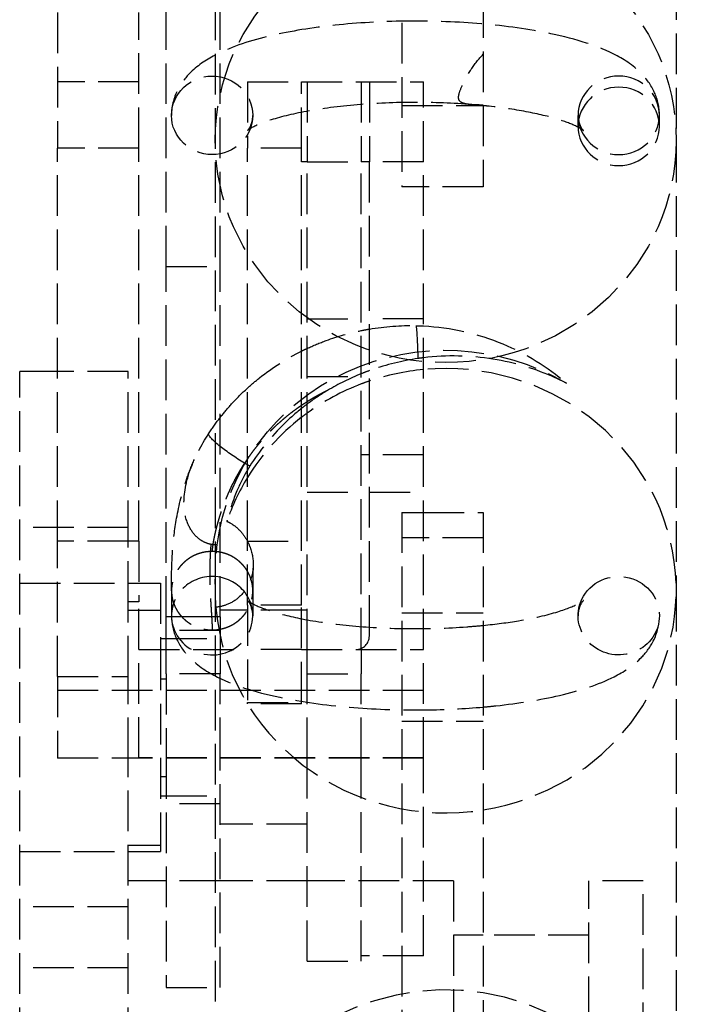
# Model space of a CAD drawing. Header units: millimetres. Extents: x -205 to 205, y -116 to 0.
# Tile 3 of 9: x -179 to -154, y -91 to -54. Entities that reach past the tile are written whole.
import ezdxf

# ---------------------------------------------------------------- set-up
doc = ezdxf.new("R2010")
doc.units = ezdxf.units.MM
doc.header["$LTSCALE"] = 10
doc.linetypes.add('ALLCAD_Strich', pattern=[0.2, 0.15, -0.05])
doc.layers.add('BESCH_KONT_sich_schn_ansi_2d', color=40, linetype='Continuous')

msp = doc.modelspace()

# ---------------------------------------------------------------- linework, layer by layer
at = {"layer": 'BESCH_KONT_sich_schn_ansi_2d', "linetype": 'ALLCAD_Strich', "extrusion": (0, 1, -2.22045e-16)}
for p, q in [((-161.5, -27.43), (-161.5, -60.428)), ((-171.383, -35.52), (-171.383, -74.984)), ((-164.5, -36.377), (-164.5, -60.428)), ((-154.383, -50.77), (-154.383, -75.33)), ((-173.2, -63.371), (-173.2, -53.364)), ((-171.2, -63.371), (-171.2, -53.364)), ((-177.2, -54), (-177.2, -59)), ((-174.2, -59), (-174.2, -54)), ((-174.2, -56.556), (-177.2, -56.556)), ((-170.2, -56.556), (-170.2, -59)), ((-170.2, -56.556), (-168.2, -56.556)), ((-168.2, -56.556), (-163.7, -56.556)), ((-168.2, -59), (-168.2, -56.556)), ((-168, -56.556), (-168, -59.5)), ((-166, -56.556), (-166, -59.5)), ((-165.7, -56.556), (-165.7, -59.5)), ((-163.7, -59.5), (-163.7, -56.556)), ((-164.5, -57.428), (-161.5, -57.428)), ((-158, -58.198), (-158, -57.79)), ((-155, -58.198), (-155, -57.79)), ((-174.2, -59), (-177.2, -59)), ((-177.2, -73.5), (-177.2, -59)), ((-174.2, -73.5), (-174.2, -59)), ((-170.2, -73.5), (-170.2, -59)), ((-168.2, -59), (-170.2, -59)), ((-168.2, -73.5), (-168.2, -59)), ((-168, -59.5), (-168.2, -59.5)), ((-168, -67.431), (-168, -59.5)), ((-168, -59.5), (-166, -59.5)), ((-163.7, -59.5), (-166, -59.5)), ((-166, -67.431), (-166, -59.5)), ((-165.7, -77), (-165.7, -59.5)), ((-163.7, -77.5), (-163.7, -59.5)), ((-161.5, -60.428), (-164.5, -60.428)), ((-173.2, -76.3), (-173.2, -63.371)), ((-173.2, -63.371), (-171.2, -63.371)), ((-171.2, -76.3), (-171.2, -63.371)), ((-168, -65.3), (-166, -65.3)), ((-163.7, -65.3), (-165.7, -65.3)), ((-177.2, -67.24), (-178.6, -67.24)), ((-178.6, -92.206), (-178.6, -67.24)), ((-174.6, -67.24), (-177.2, -67.24)), ((-174.6, -73.5), (-174.6, -67.24)), ((-168, -67.431), (-166, -67.431)), ((-168, -77.5), (-168, -67.431)), ((-166, -77.458), (-166, -67.431)), ((-165.7, -70.316), (-166, -70.316)), ((-163.7, -70.316), (-165.7, -70.316)), ((-168, -71.7), (-166, -71.7)), ((-165.7, -71.7), (-163.7, -71.7)), ((-164.5, -72.439), (-164.5, -88.801)), ((-164.5, -72.439), (-163.7, -72.439)), ((-163.7, -72.439), (-161.5, -72.439)), ((-161.5, -72.439), (-161.5, -92.412)), ((-174.6, -73), (-178.6, -73)), ((-161.5, -73.381), (-164.5, -73.381)), ((-174.6, -73.5), (-177.2, -73.5)), ((-177.2, -78.5), (-177.2, -73.5)), ((-174.6, -75.74), (-174.6, -73.5)), ((-174.2, -73.5), (-174.6, -73.5)), ((-174.2, -73.5), (-174.2, -75.74)), ((-170.2, -75.864), (-170.2, -73.5)), ((-170.2, -73.5), (-168.2, -73.5)), ((-168.2, -75.864), (-168.2, -73.5)), ((-178.6, -75.05), (-174.2, -75.05)), ((-174.2, -75.05), (-173.4, -75.05)), ((-173.4, -75.05), (-173.4, -77.5)), ((-171.383, -74.984), (-171.383, -98.259)), ((-173, -75.33), (-173, -76.253)), ((-170, -75.33), (-170, -76.253)), ((-154.383, -75.33), (-154.383, -98.259)), ((-174.2, -75.74), (-174.6, -75.74)), ((-174.6, -78.5), (-174.6, -75.74)), ((-174.2, -81.5), (-174.2, -75.74)), ((-170.2, -75.864), (-170.2, -79.456)), ((-168.2, -75.864), (-170.2, -75.864)), ((-168.2, -79.456), (-168.2, -75.864)), ((-174.6, -76.045), (-173.4, -76.045)), ((-170.2, -76.05), (-171.2, -76.05)), ((-168.2, -76.05), (-170.2, -76.05)), ((-168, -76.05), (-168.2, -76.05)), ((-164.5, -76.15), (-161.5, -76.15)), ((-173.2, -77.5), (-173.2, -76.3)), ((-172.01, -76.3), (-173.2, -76.3)), ((-171.2, -76.3), (-172.01, -76.3)), ((-171.2, -76.3), (-171.2, -77.5)), ((-171.2, -76.8), (-173.2, -76.8)), ((-173.4, -77.1), (-173.2, -77.1)), ((-173.2, -77.1), (-171.2, -77.1)), ((-174.2, -77.5), (-170.2, -77.5)), ((-173.4, -77.5), (-173.4, -81.513)), ((-173.2, -78.4), (-173.2, -77.5)), ((-171.2, -77.5), (-171.2, -78.4)), ((-168.2, -77.5), (-170.2, -77.5)), ((-168.2, -77.5), (-163.7, -77.5)), ((-168, -78.4), (-168, -77.5)), ((-166, -77.458), (-166, -77.5)), ((-166, -77.5), (-166, -78.4)), ((-163.7, -81.5), (-163.7, -77.5)), ((-173.2, -78.4), (-173.2, -81.513)), ((-171.2, -78.4), (-173.2, -78.4)), ((-171.2, -81.513), (-171.2, -78.4)), ((-168, -81.513), (-168, -78.4)), ((-168, -78.4), (-166, -78.4)), ((-166, -81.513), (-166, -78.4)), ((-177.2, -78.5), (-174.6, -78.5)), ((-177.2, -78.5), (-177.2, -81.5)), ((-174.6, -81.513), (-174.6, -78.5)), ((-173.4, -78.584), (-173.2, -78.584)), ((-177.2, -79), (-163.7, -79)), ((-177.2, -79), (-163.7, -79)), ((-170.2, -79.456), (-168.2, -79.456)), ((-170.2, -79.5), (-170.2, -79.456)), ((-168.2, -79.5), (-170.2, -79.5)), ((-168.2, -79.5), (-168.2, -79.456)), ((-164.5, -80.15), (-161.5, -80.15)), ((-177.2, -81.5), (-174.2, -81.5)), ((-177.2, -81.5), (-177.2, -81.513)), ((-163.7, -81.513), (-177.2, -81.513)), ((-174.6, -92.206), (-174.6, -81.513)), ((-163.7, -81.5), (-174.2, -81.5)), ((-173.4, -81.513), (-173.4, -84.95)), ((-173.2, -81.513), (-173.2, -89.97)), ((-171.2, -89.97), (-171.2, -81.513)), ((-168, -89), (-168, -81.513)), ((-166, -89), (-166, -81.513)), ((-163.7, -81.513), (-163.7, -81.5)), ((-163.7, -88.801), (-163.7, -81.513)), ((-173.2, -82.194), (-173.4, -82.194)), ((-173.4, -82.9), (-173.2, -82.9)), ((-173.2, -82.9), (-171.2, -82.9)), ((-171.2, -83.2), (-173.2, -83.2)), ((-168, -83.95), (-171.2, -83.95)), ((-178.6, -84.95), (-174.6, -84.95)), ((-173.4, -84.733), (-174.6, -84.733)), ((-174.6, -84.95), (-173.4, -84.95)), ((-173.2, -86.037), (-174.6, -86.037)), ((-171.2, -86.037), (-173.2, -86.037)), ((-168, -86.037), (-171.2, -86.037)), ((-162.6, -86.037), (-168, -86.037)), ((-162.6, -86.037), (-162.6, -98.037)), ((-157.6, -95.069), (-157.6, -86.037)), ((-155.6, -86.037), (-157.6, -86.037)), ((-155.6, -98.029), (-155.6, -86.037)), ((-174.6, -87), (-178.6, -87)), ((-161.5, -88.037), (-162.6, -88.037)), ((-157.6, -88.037), (-161.5, -88.037)), ((-168, -89), (-166, -89)), ((-163.7, -88.801), (-166, -88.801)), ((-164.5, -88.801), (-164.5, -92.412)), ((-174.6, -89.252), (-178.6, -89.252)), ((-173.2, -89.97), (-171.2, -89.97))]:
    msp.add_line(p, q, dxfattribs=at)
at = {"layer": 'BESCH_KONT_sich_schn_ansi_2d', "linetype": 'ALLCAD_Strich'}
msp.add_arc((-166.2, -77), 0.5, 270, 0, dxfattribs=at)
for centre, major_axis, ratio, start_param, end_param in [((-162.883, -58.713), (-8.5, 0), 0.96462, -3.141592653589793, 3.141592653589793), ((-164, -66.773), (-0.028, 1.5), 0.066944, -1.564469, -0.619564), ((-162.883, -75.33), (8.5, 0), 0.96462, -1.407396, 1.667094), ((-162.883, -75.33), (-8.5, 0), 0.96462, -1.474499, -1.232964), ((-162.883, -75.33), (-8.5, 0), 0.96462, -1.195297, -0.924754), ((-162.883, -75.33), (-8.5, 0), 0.96462, -1.232964, -1.195297), ((-162.883, -75.33), (-8.5, 0), 0.96462, -0.894946, -0.533849), ((-162.883, -75.33), (-8.5, 0), 0.96462, -0.924754, -0.894946), ((-162.883, -75.33), (-8.5, 0), 0.96462, -0.533849, -0.317441), ((-171.5, -76.253), (-1.5, 0), 0.96462, -1.772154, 0), ((-171.5, -76.253), (-1.5, 0), 0.96462, -2.619278, -1.772154), ((-171.5, -76.253), (-1.5, 0), 0.96462, 0, 3.663907), ((-162.883, -75.33), (-8.5, 0), 0.96462, 0.074619, 1.734197), ((-162.883, -98.259), (-8.5, 0), 0.96462, -2.599813, 0.484682)]:
    msp.add_ellipse(centre, major_axis=major_axis, ratio=ratio, start_param=start_param, end_param=end_param, dxfattribs=at)
msp.add_ellipse((-171.5, -57.79), major_axis=(-1.5, 0), ratio=0.96462, dxfattribs=at)
at = {"layer": 'BESCH_KONT_sich_schn_ansi_2d', "linetype": 'ALLCAD_Strich', "extrusion": (0, -2.22045e-16, -1)}
msp.add_ellipse((-156.5, -57.79), major_axis=(-1.5, 0), ratio=0.96462, dxfattribs=at)
for centre, major_axis, ratio, start_param, end_param in [((-156.5, -58.198), (1.5, 0), 0.96462, -3.141592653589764, 3.141592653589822), ((-162.883, -74.658), (-8.5, 0), 0.96463, 0.124519, 2.121762), ((-156.5, -76.253), (-1.5, 0), 0.96462, 0.342862, 3.141593), ((-156.5, -76.253), (1.5, 0), 0.96462, 0, 3.484455)]:
    msp.add_ellipse(centre, major_axis=major_axis, ratio=ratio, start_param=start_param, end_param=end_param, dxfattribs=at)
at = {"layer": 'BESCH_KONT_sich_schn_ansi_2d', "linetype": 'ALLCAD_Strich', "extrusion": (1.2326e-32, -2.22045e-16, -1)}
for start_param, end_param in [(-0.950043, -0.1339), (-1.712686, -0.950043), (-1.796159, -1.712686), (-1.866811, -1.796159)]:
    msp.add_ellipse((-170.361, -70.314), major_axis=(-1.267, 0.803), ratio=0.156235, start_param=start_param, end_param=end_param, dxfattribs=at)
at = {"layer": 'BESCH_KONT_sich_schn_ansi_2d', "linetype": 'ALLCAD_Strich'}
for points, knots in [([(-155, -57.79), (-155, -57.494), (-155.069, -57.201), (-155.307, -56.663), (-155.484, -56.432), (-155.984, -55.923), (-156.329, -55.708), (-157.401, -55.174), (-158.225, -54.933), (-159.96, -54.587), (-160.824, -54.472), (-162.59, -54.333), (-163.486, -54.304), (-165.26, -54.326), (-166.136, -54.376), (-167.808, -54.554), (-168.601, -54.683), (-170.078, -55.027), (-170.746, -55.243), (-171.676, -55.714), (-171.997, -55.915), (-172.459, -56.368), (-172.618, -56.562), (-172.896, -57.08), (-173, -57.43), (-173, -57.79)], [6.283185, 6.283185, 6.283185, 6.283185, 6.399183, 6.399183, 6.536511, 6.536511, 6.770154, 6.770154, 7.205802, 7.205802, 7.563005, 7.563005, 7.901769, 7.901769, 8.237461, 8.237461, 8.57887, 8.57887, 8.944547, 8.944547, 9.162217, 9.162217, 9.284013, 9.284013, 9.424778, 9.424778, 9.424778, 9.424778]), ([(-161.5, -57.412), (-161.622, -57.41), (-161.733, -57.406), (-161.952, -57.394), (-162.068, -57.383), (-162.232, -57.347), (-162.287, -57.327), (-162.365, -57.272), (-162.388, -57.24), (-162.415, -57.151), (-162.411, -57.091), (-162.377, -56.931), (-162.333, -56.813), (-162.188, -56.497), (-162.081, -56.299), (-161.818, -55.898), (-161.671, -55.709), (-161.5, -55.538)], [0.3958132, 0.3958132, 0.3958132, 0.3958132, 0.4267867, 0.4267867, 0.4641373, 0.4641373, 0.4903552, 0.4903552, 0.5145505, 0.5145505, 0.5462019, 0.5462019, 0.5906843, 0.5906843, 0.6449867, 0.6449867, 0.6959181, 0.6959181, 0.6959181, 0.6959181]), ([(-161.928, -57.394), (-162.604, -57.34), (-163.318, -57.312), (-164.751, -57.313), (-165.471, -57.344), (-166.825, -57.457), (-167.46, -57.541), (-168.556, -57.742), (-169.024, -57.86), (-169.711, -58.086), (-169.954, -58.198), (-170.183, -58.333), (-170.214, -58.372), (-170.157, -58.308), (-170.096, -58.232), (-170.021, -58.01), (-170, -57.901), (-170, -57.79)], [1.274087, 1.274087, 1.274087, 1.274087, 1.575095, 1.575095, 1.879308, 1.879308, 2.180037, 2.180037, 2.467409, 2.467409, 2.720863, 2.720863, 2.911154, 2.911154, 3.052203, 3.052203, 3.141593, 3.141593, 3.141593, 3.141593]), ([(-158, -57.79), (-158, -58.019), (-157.906, -58.217), (-157.81, -58.352), (-157.794, -58.358), (-157.842, -58.32), (-157.917, -58.269), (-158.186, -58.134), (-158.409, -58.044), (-159.003, -57.855), (-159.393, -57.757), (-160.274, -57.586), (-160.764, -57.512), (-161.357, -57.447), (-161.428, -57.44), (-161.5, -57.433)], [0, 0, 0, 0, 0.184802, 0.184802, 0.323061, 0.323061, 0.484004, 0.484004, 0.693126, 0.693126, 0.9351, 0.9351, 1.177075, 1.177075, 1.209873, 1.209873, 1.209873, 1.209873]), ([(-168, -66.394), (-167.768, -66.285), (-167.531, -66.187), (-166.87, -65.944), (-166.438, -65.822), (-166, -65.732)], [-4.178942, -4.178942, -4.178942, -4.178942, -3.405009, -3.405009, -2.055795, -2.055795, -2.055795, -2.055795]), ([(-163.7, -65.561), (-162.693, -65.615), (-161.702, -65.839), (-159.916, -66.58), (-159.124, -67.069), (-158.433, -67.672)], [-4.941733, -4.941733, -4.941733, -4.941733, -4.146501, -4.146501, -3.410781, -3.410781, -3.410781, -3.410781]), ([(-170.2, -67.857), (-170.056, -67.725), (-169.907, -67.599), (-169.272, -67.096), (-168.752, -66.765), (-168.2, -66.49)], [-6.865178, -6.865178, -6.865178, -6.865178, -6.269597, -6.269597, -4.403068, -4.403068, -4.403068, -4.403068]), ([(-163.9, -66.761), (-164.488, -66.846), (-165.069, -66.988), (-165.654, -67.194), (-165.677, -67.202), (-165.7, -67.21)], [0, 0, 0, 0, 1.78806, 1.78806, 1.861605, 1.861605, 1.861605, 1.861605]), ([(-158.433, -67.672), (-158.561, -67.606), (-158.697, -67.54), (-159.554, -67.153), (-160.329, -66.915), (-161.979, -66.65), (-162.842, -66.631), (-163.7, -66.735)], [1.182457, 1.182457, 1.182457, 1.182457, 1.480384, 1.480384, 2.96446, 2.96446, 4.501221, 4.501221, 4.501221, 4.501221]), ([(-171.2, -68.935), (-171.067, -68.764), (-170.927, -68.598), (-170.597, -68.235), (-170.403, -68.041), (-170.2, -67.857)], [-8.36652, -8.36652, -8.36652, -8.36652, -7.701463, -7.701463, -6.865178, -6.865178, -6.865178, -6.865178]), ([(-167.24, -67.939), (-167.267, -67.952), (-167.294, -67.966), (-167.32, -67.979), (-167.342, -67.99), (-167.364, -68.001), (-167.385, -68.012), (-167.439, -68.039), (-167.492, -68.067), (-167.546, -68.095), (-167.599, -68.124), (-167.651, -68.153), (-167.704, -68.183), (-167.725, -68.195), (-167.746, -68.207), (-167.767, -68.219), (-167.798, -68.237), (-167.829, -68.256), (-167.86, -68.274), (-167.907, -68.303), (-167.954, -68.331), (-168, -68.36)], [0.4548251, 0.4548251, 0.4548251, 0.4548251, 0.4666714, 0.4666714, 0.4666714, 0.4761905, 0.4761905, 0.4761905, 0.5, 0.5, 0.5, 0.5238095, 0.5238095, 0.5238095, 0.5333286, 0.5333286, 0.5333286, 0.547619, 0.547619, 0.547619, 0.5692654, 0.5692654, 0.5692654, 0.5692654]), ([(-168.2, -68.491), (-168.238, -68.517), (-168.277, -68.543), (-168.315, -68.57), (-168.364, -68.604), (-168.413, -68.639), (-168.461, -68.675), (-168.51, -68.711), (-168.558, -68.747), (-168.605, -68.784), (-168.653, -68.82), (-168.7, -68.858), (-168.747, -68.896), (-168.793, -68.934), (-168.84, -68.972), (-168.885, -69.011), (-168.922, -69.042), (-168.958, -69.074), (-168.994, -69.105), (-169.003, -69.113), (-169.012, -69.121), (-169.021, -69.13), (-169.066, -69.17), (-169.11, -69.21), (-169.154, -69.251), (-169.198, -69.292), (-169.241, -69.334), (-169.284, -69.376), (-169.309, -69.401), (-169.335, -69.426), (-169.36, -69.452), (-169.377, -69.469), (-169.394, -69.486), (-169.411, -69.503), (-169.452, -69.547), (-169.494, -69.59), (-169.534, -69.634), (-169.575, -69.678), (-169.615, -69.723), (-169.655, -69.767), (-169.67, -69.785), (-169.686, -69.803), (-169.702, -69.821), (-169.725, -69.849), (-169.749, -69.876), (-169.772, -69.904), (-169.81, -69.949), (-169.848, -69.996), (-169.886, -70.042), (-169.923, -70.089), (-169.96, -70.136), (-169.996, -70.184), (-170.003, -70.193), (-170.01, -70.203), (-170.017, -70.212), (-170.046, -70.251), (-170.075, -70.289), (-170.103, -70.328), (-170.136, -70.373), (-170.168, -70.419), (-170.2, -70.465)], [0.6007153, 0.6007153, 0.6007153, 0.6007153, 0.6190476, 0.6190476, 0.6190476, 0.6428571, 0.6428571, 0.6428571, 0.6666667, 0.6666667, 0.6666667, 0.6904762, 0.6904762, 0.6904762, 0.7142857, 0.7142857, 0.7142857, 0.7333073, 0.7333073, 0.7333073, 0.7380952, 0.7380952, 0.7380952, 0.7619048, 0.7619048, 0.7619048, 0.7857143, 0.7857143, 0.7857143, 0.7999727, 0.7999727, 0.7999727, 0.8095238, 0.8095238, 0.8095238, 0.8333333, 0.8333333, 0.8333333, 0.8571429, 0.8571429, 0.8571429, 0.8666425, 0.8666425, 0.8666425, 0.8809524, 0.8809524, 0.8809524, 0.9047619, 0.9047619, 0.9047619, 0.9285714, 0.9285714, 0.9285714, 0.9333178, 0.9333178, 0.9333178, 0.952381, 0.952381, 0.952381, 0.974767, 0.974767, 0.974767, 0.974767]), ([(-168.2, -68.604), (-168.422, -68.78), (-168.634, -68.967), (-169.325, -69.637), (-169.752, -70.165), (-170.111, -70.737)], [1.174463, 1.174463, 1.174463, 1.174463, 2.029897, 2.029897, 4.082008, 4.082008, 4.082008, 4.082008]), ([(-168, -68.36), (-168.005, -68.363), (-168.009, -68.366), (-168.014, -68.369), (-168.065, -68.401), (-168.115, -68.434), (-168.165, -68.468), (-168.175, -68.474), (-168.185, -68.481), (-168.195, -68.488), (-168.197, -68.489), (-168.198, -68.49), (-168.2, -68.491)], [0.56926542, 0.56926542, 0.56926542, 0.56926542, 0.57142857, 0.57142857, 0.57142857, 0.5952381, 0.5952381, 0.5952381, 0.59998633, 0.59998633, 0.59998633, 0.60071533, 0.60071533, 0.60071533, 0.60071533]), ([(-171.634, -69.545), (-171.507, -69.349), (-171.373, -69.159), (-171.22, -68.961), (-171.21, -68.948), (-171.2, -68.935)], [-9.1331146, -9.1331146, -9.1331146, -9.1331146, -8.4172778, -8.4172778, -8.3665205, -8.3665205, -8.3665205, -8.3665205]), ([(-171.546, -73.62), (-171.635, -73.603), (-171.72, -73.573), (-171.889, -73.49), (-171.97, -73.435), (-172.168, -73.259), (-172.275, -73.117), (-172.457, -72.74), (-172.52, -72.493), (-172.555, -71.854), (-172.502, -71.408), (-172.142, -70.409), (-171.899, -69.955), (-171.634, -69.545)], [-7.188668, -7.188668, -7.188668, -7.188668, -6.556993, -6.556993, -5.862976, -5.862976, -4.682772, -4.682772, -3.266363, -3.266363, -1.505044, -1.505044, -0.00008, -0.00008, -0.00008, -0.00008]), ([(-170.2, -70.465), (-170.202, -70.468), (-170.204, -70.471), (-170.206, -70.474), (-170.24, -70.523), (-170.273, -70.573), (-170.306, -70.623)], [0.974767, 0.974767, 0.974767, 0.974767, 0.97619048, 0.97619048, 0.97619048, 1, 1, 1, 1]), ([(-173, -75.33), (-173, -75.21), (-173.001, -75.016), (-172.993, -74.508), (-172.984, -74.195), (-172.932, -73.484), (-172.887, -73.075), (-172.726, -72.178), (-172.602, -71.677), (-172.349, -70.952), (-172.255, -70.715), (-172.151, -70.483)], [0.00044, 0.00044, 0.00044, 0.00044, 1.363654, 1.363654, 2.685923, 2.685923, 4.074959, 4.074959, 5.637623, 5.637623, 6.399717, 6.399717, 6.399717, 6.399717]), ([(-170.306, -70.623), (-170.322, -70.647), (-170.338, -70.672), (-170.354, -70.696), (-170.37, -70.721), (-170.385, -70.746), (-170.401, -70.77), (-170.407, -70.78), (-170.413, -70.789), (-170.418, -70.799), (-170.428, -70.814), (-170.438, -70.83), (-170.447, -70.846), (-170.463, -70.871), (-170.478, -70.896), (-170.493, -70.922), (-170.504, -70.941), (-170.516, -70.96), (-170.527, -70.98), (-170.53, -70.986), (-170.534, -70.992), (-170.538, -70.999), (-170.553, -71.025), (-170.567, -71.05), (-170.582, -71.076), (-170.596, -71.102), (-170.611, -71.128), (-170.625, -71.155), (-170.627, -71.158), (-170.629, -71.162), (-170.63, -71.165), (-170.643, -71.188), (-170.655, -71.211), (-170.667, -71.233), (-170.681, -71.26), (-170.695, -71.286), (-170.708, -71.313), (-170.715, -71.327), (-170.722, -71.34), (-170.729, -71.354), (-170.736, -71.367), (-170.742, -71.38), (-170.748, -71.393), (-170.762, -71.42), (-170.775, -71.446), (-170.788, -71.473), (-170.801, -71.5), (-170.814, -71.527), (-170.826, -71.554), (-170.839, -71.581), (-170.851, -71.608), (-170.864, -71.635), (-170.876, -71.662), (-170.888, -71.689), (-170.9, -71.716), (-170.904, -71.725), (-170.908, -71.734), (-170.912, -71.743), (-170.92, -71.761), (-170.927, -71.779), (-170.935, -71.797), (-170.947, -71.824), (-170.958, -71.851), (-170.969, -71.878), (-170.978, -71.898), (-170.986, -71.918), (-170.994, -71.939), (-170.997, -71.945), (-171, -71.952), (-171.003, -71.959), (-171.013, -71.986), (-171.024, -72.013), (-171.035, -72.039), (-171.045, -72.066), (-171.055, -72.093), (-171.065, -72.12), (-171.067, -72.125), (-171.069, -72.13), (-171.071, -72.135), (-171.079, -72.156), (-171.087, -72.178), (-171.095, -72.199), (-171.105, -72.226), (-171.115, -72.252), (-171.124, -72.278), (-171.13, -72.295), (-171.136, -72.312), (-171.142, -72.329), (-171.145, -72.338), (-171.148, -72.347), (-171.151, -72.357), (-171.16, -72.383), (-171.169, -72.409), (-171.178, -72.434), (-171.185, -72.457), (-171.193, -72.479), (-171.2, -72.502)], [0.00001, 0.00001, 0.00001, 0.00001, 0.02, 0.02, 0.02, 0.04, 0.04, 0.04, 0.0475519, 0.0475519, 0.0475519, 0.06, 0.06, 0.06, 0.08, 0.08, 0.08, 0.0950545, 0.0950545, 0.0950545, 0.1, 0.1, 0.1, 0.12, 0.12, 0.12, 0.14, 0.14, 0.14, 0.1426682, 0.1426682, 0.1426682, 0.16, 0.16, 0.16, 0.18, 0.18, 0.18, 0.1903921, 0.1903921, 0.1903921, 0.2, 0.2, 0.2, 0.22, 0.22, 0.22, 0.24, 0.24, 0.24, 0.26, 0.26, 0.26, 0.28, 0.28, 0.28, 0.286574, 0.286574, 0.286574, 0.3, 0.3, 0.3, 0.32, 0.32, 0.32, 0.3350308, 0.3350308, 0.3350308, 0.34, 0.34, 0.34, 0.36, 0.36, 0.36, 0.38, 0.38, 0.38, 0.3837503, 0.3837503, 0.3837503, 0.4, 0.4, 0.4, 0.42, 0.42, 0.42, 0.4327766, 0.4327766, 0.4327766, 0.44, 0.44, 0.44, 0.46, 0.46, 0.46, 0.4775185, 0.4775185, 0.4775185, 0.4775185]), ([(-170.2, -70.883), (-170.345, -71.13), (-170.474, -71.389), (-170.724, -71.98), (-170.832, -72.305), (-170.93, -72.661), (-170.944, -72.716), (-170.958, -72.771)], [0.172765, 0.172765, 0.172765, 0.172765, 1.038023, 1.038023, 2.135858, 2.135858, 2.344132, 2.344132, 2.344132, 2.344132]), ([(-171.2, -72.502), (-171.201, -72.505), (-171.202, -72.508), (-171.203, -72.511), (-171.204, -72.514), (-171.205, -72.516), (-171.206, -72.519), (-171.213, -72.542), (-171.22, -72.564), (-171.227, -72.587), (-171.235, -72.612), (-171.243, -72.636), (-171.25, -72.661), (-171.255, -72.676), (-171.259, -72.69), (-171.263, -72.705), (-171.266, -72.715), (-171.269, -72.724), (-171.272, -72.734), (-171.279, -72.758), (-171.286, -72.782), (-171.293, -72.806), (-171.299, -72.829), (-171.306, -72.853), (-171.312, -72.876), (-171.313, -72.879), (-171.314, -72.881), (-171.314, -72.884), (-171.32, -72.904), (-171.326, -72.925), (-171.331, -72.945), (-171.337, -72.967), (-171.343, -72.99), (-171.348, -73.012), (-171.352, -73.026), (-171.356, -73.04), (-171.359, -73.054), (-171.361, -73.062), (-171.363, -73.069), (-171.365, -73.077), (-171.37, -73.098), (-171.375, -73.119), (-171.38, -73.14), (-171.385, -73.161), (-171.39, -73.182), (-171.394, -73.202), (-171.395, -73.206), (-171.396, -73.21), (-171.397, -73.214), (-171.401, -73.23), (-171.404, -73.246), (-171.408, -73.261), (-171.412, -73.281), (-171.416, -73.3), (-171.42, -73.319), (-171.423, -73.334), (-171.426, -73.348), (-171.429, -73.363), (-171.43, -73.367), (-171.431, -73.37), (-171.431, -73.374), (-171.435, -73.392), (-171.439, -73.41), (-171.442, -73.427), (-171.445, -73.444), (-171.448, -73.461), (-171.451, -73.478), (-171.453, -73.485), (-171.454, -73.492), (-171.455, -73.498), (-171.457, -73.508), (-171.458, -73.517), (-171.46, -73.527), (-171.463, -73.543), (-171.465, -73.558), (-171.468, -73.573), (-171.47, -73.588), (-171.472, -73.603), (-171.475, -73.617), (-171.477, -73.632), (-171.479, -73.645), (-171.481, -73.659), (-171.482, -73.672), (-171.484, -73.686), (-171.486, -73.698), (-171.487, -73.707), (-171.488, -73.716), (-171.489, -73.724), (-171.489, -73.728), (-171.49, -73.731), (-171.49, -73.735), (-171.491, -73.747), (-171.493, -73.759), (-171.494, -73.77), (-171.495, -73.781), (-171.496, -73.791), (-171.496, -73.802), (-171.497, -73.805), (-171.497, -73.809), (-171.497, -73.812), (-171.498, -73.819), (-171.498, -73.825), (-171.498, -73.831), (-171.499, -73.841), (-171.499, -73.85), (-171.5, -73.858), (-171.5, -73.867), (-171.5, -73.875), (-171.5, -73.883)], [0.4775185, 0.4775185, 0.4775185, 0.4775185, 0.48, 0.48, 0.48, 0.4821796, 0.4821796, 0.4821796, 0.5, 0.5, 0.5, 0.52, 0.52, 0.52, 0.5319897, 0.5319897, 0.5319897, 0.54, 0.54, 0.54, 0.56, 0.56, 0.56, 0.58, 0.58, 0.58, 0.5822437, 0.5822437, 0.5822437, 0.6, 0.6, 0.6, 0.62, 0.62, 0.62, 0.632978, 0.632978, 0.632978, 0.64, 0.64, 0.64, 0.66, 0.66, 0.66, 0.68, 0.68, 0.68, 0.6842162, 0.6842162, 0.6842162, 0.7, 0.7, 0.7, 0.72, 0.72, 0.72, 0.7359661, 0.7359661, 0.7359661, 0.74, 0.74, 0.74, 0.76, 0.76, 0.76, 0.78, 0.78, 0.78, 0.7881869, 0.7881869, 0.7881869, 0.8, 0.8, 0.8, 0.82, 0.82, 0.82, 0.84, 0.84, 0.84, 0.86, 0.86, 0.86, 0.88, 0.88, 0.88, 0.8938127, 0.8938127, 0.8938127, 0.9, 0.9, 0.9, 0.92, 0.92, 0.92, 0.94, 0.94, 0.94, 0.9469809, 0.9469809, 0.9469809, 0.96, 0.96, 0.96, 0.98, 0.98, 0.98, 1, 1, 1, 1]), ([(-170.958, -72.771), (-170.914, -72.79), (-170.87, -72.811), (-170.678, -72.919), (-170.547, -73.032), (-170.344, -73.265), (-170.265, -73.382), (-170.2, -73.505)], [0.316084, 0.316084, 0.316084, 0.316084, 0.462995, 0.462995, 0.982788, 0.982788, 1.410169, 1.410169, 1.410169, 1.410169]), ([(-171.546, -73.62), (-171.549, -73.662), (-171.553, -73.704), (-171.556, -73.745), (-171.559, -73.788), (-171.562, -73.831), (-171.565, -73.873), (-171.568, -73.915), (-171.57, -73.958), (-171.572, -74), (-171.575, -74.042), (-171.577, -74.084), (-171.578, -74.125), (-171.58, -74.167), (-171.582, -74.209), (-171.583, -74.25), (-171.584, -74.291), (-171.586, -74.332), (-171.586, -74.373), (-171.587, -74.376), (-171.587, -74.38), (-171.587, -74.384), (-171.587, -74.421), (-171.588, -74.458), (-171.589, -74.494), (-171.589, -74.534), (-171.589, -74.574), (-171.59, -74.614), (-171.59, -74.653), (-171.59, -74.693), (-171.59, -74.732), (-171.59, -74.739), (-171.59, -74.747), (-171.589, -74.754), (-171.589, -74.785), (-171.589, -74.817), (-171.589, -74.848), (-171.588, -74.886), (-171.588, -74.924), (-171.587, -74.961), (-171.586, -74.999), (-171.585, -75.036), (-171.584, -75.073), (-171.584, -75.083), (-171.584, -75.094), (-171.583, -75.104), (-171.583, -75.13), (-171.582, -75.156), (-171.581, -75.182), (-171.58, -75.218), (-171.578, -75.254), (-171.577, -75.289), (-171.576, -75.324), (-171.574, -75.359), (-171.573, -75.393), (-171.572, -75.406), (-171.572, -75.419), (-171.571, -75.431), (-171.57, -75.453), (-171.569, -75.474), (-171.568, -75.495), (-171.566, -75.528), (-171.565, -75.561), (-171.563, -75.593), (-171.561, -75.626), (-171.56, -75.658), (-171.558, -75.689), (-171.557, -75.704), (-171.556, -75.718), (-171.555, -75.732), (-171.554, -75.749), (-171.553, -75.766), (-171.552, -75.782), (-171.551, -75.812), (-171.549, -75.842), (-171.547, -75.872), (-171.545, -75.901), (-171.543, -75.93), (-171.542, -75.958), (-171.541, -75.974), (-171.54, -75.99), (-171.539, -76.005), (-171.538, -76.018), (-171.537, -76.03), (-171.536, -76.042), (-171.535, -76.069), (-171.533, -76.096), (-171.531, -76.122), (-171.529, -76.148), (-171.528, -76.174), (-171.526, -76.199), (-171.525, -76.216), (-171.524, -76.232), (-171.523, -76.248), (-171.523, -76.256), (-171.522, -76.264), (-171.522, -76.272), (-171.52, -76.296), (-171.519, -76.32), (-171.517, -76.343), (-171.516, -76.365), (-171.515, -76.388), (-171.513, -76.409), (-171.512, -76.426), (-171.512, -76.442), (-171.511, -76.459), (-171.51, -76.463), (-171.51, -76.468), (-171.51, -76.472), (-171.509, -76.493), (-171.508, -76.513), (-171.507, -76.532), (-171.506, -76.551), (-171.505, -76.57), (-171.505, -76.588), (-171.504, -76.604), (-171.503, -76.62), (-171.503, -76.635), (-171.503, -76.637), (-171.503, -76.639), (-171.503, -76.641), (-171.502, -76.658), (-171.502, -76.674), (-171.501, -76.69), (-171.501, -76.706), (-171.5, -76.721), (-171.5, -76.735), (-171.5, -76.75), (-171.5, -76.764), (-171.5, -76.777)], [0.4607642, 0.4607642, 0.4607642, 0.4607642, 0.4761905, 0.4761905, 0.4761905, 0.4920635, 0.4920635, 0.4920635, 0.5079365, 0.5079365, 0.5079365, 0.5238095, 0.5238095, 0.5238095, 0.5396825, 0.5396825, 0.5396825, 0.5555556, 0.5555556, 0.5555556, 0.5570065, 0.5570065, 0.5570065, 0.5714286, 0.5714286, 0.5714286, 0.5873016, 0.5873016, 0.5873016, 0.6031746, 0.6031746, 0.6031746, 0.6061964, 0.6061964, 0.6061964, 0.6190476, 0.6190476, 0.6190476, 0.6349206, 0.6349206, 0.6349206, 0.6507937, 0.6507937, 0.6507937, 0.655268, 0.655268, 0.655268, 0.6666667, 0.6666667, 0.6666667, 0.6825397, 0.6825397, 0.6825397, 0.6984127, 0.6984127, 0.6984127, 0.7043056, 0.7043056, 0.7043056, 0.7142857, 0.7142857, 0.7142857, 0.7301587, 0.7301587, 0.7301587, 0.7460317, 0.7460317, 0.7460317, 0.7533814, 0.7533814, 0.7533814, 0.7619048, 0.7619048, 0.7619048, 0.7777778, 0.7777778, 0.7777778, 0.7936508, 0.7936508, 0.7936508, 0.8025435, 0.8025435, 0.8025435, 0.8095238, 0.8095238, 0.8095238, 0.8253968, 0.8253968, 0.8253968, 0.8412698, 0.8412698, 0.8412698, 0.8518113, 0.8518113, 0.8518113, 0.8571429, 0.8571429, 0.8571429, 0.8730159, 0.8730159, 0.8730159, 0.8888889, 0.8888889, 0.8888889, 0.9011804, 0.9011804, 0.9011804, 0.9047619, 0.9047619, 0.9047619, 0.9206349, 0.9206349, 0.9206349, 0.9365079, 0.9365079, 0.9365079, 0.9506113, 0.9506113, 0.9506113, 0.952381, 0.952381, 0.952381, 0.968254, 0.968254, 0.968254, 0.984127, 0.984127, 0.984127, 1, 1, 1, 1]), ([(-171.359, -75.941), (-171.362, -75.874), (-171.365, -75.803), (-171.385, -75.26), (-171.397, -74.679), (-171.341, -73.895), (-171.33, -73.768), (-171.317, -73.64)], [2.001238, 2.001238, 2.001238, 2.001238, 2.366026, 2.366026, 4.685979, 4.685979, 5.124616, 5.124616, 5.124616, 5.124616]), ([(-170.2, -73.505), (-170.162, -73.578), (-170.129, -73.653), (-170.017, -73.958), (-169.977, -74.202), (-169.998, -74.667), (-170.051, -74.886), (-170.237, -75.272), (-170.36, -75.438), (-170.645, -75.689), (-170.793, -75.781), (-171.084, -75.896), (-171.22, -75.928), (-171.359, -75.941)], [1.410169, 1.410169, 1.410169, 1.410169, 1.660463, 1.660463, 2.412119, 2.412119, 3.101138, 3.101138, 3.730221, 3.730221, 4.254698, 4.254698, 4.673453, 4.673453, 4.673453, 4.673453]), ([(-171.5, -73.883), (-171.518, -73.883), (-171.536, -73.884), (-171.554, -73.884), (-171.571, -73.885), (-171.589, -73.886), (-171.607, -73.887), (-171.625, -73.888), (-171.643, -73.89), (-171.66, -73.892), (-171.678, -73.893), (-171.696, -73.896), (-171.713, -73.898), (-171.731, -73.9), (-171.749, -73.903), (-171.766, -73.906), (-171.784, -73.909), (-171.801, -73.913), (-171.819, -73.916), (-171.836, -73.92), (-171.854, -73.924), (-171.871, -73.928), (-171.888, -73.932), (-171.905, -73.937), (-171.923, -73.942), (-171.94, -73.947), (-171.957, -73.952), (-171.974, -73.957), (-171.991, -73.963), (-172.007, -73.968), (-172.024, -73.974), (-172.041, -73.98), (-172.058, -73.987), (-172.074, -73.993), (-172.091, -74), (-172.107, -74.007), (-172.123, -74.014), (-172.139, -74.021), (-172.155, -74.029), (-172.171, -74.036), (-172.187, -74.044), (-172.203, -74.052), (-172.219, -74.06), (-172.235, -74.068), (-172.25, -74.077), (-172.265, -74.086), (-172.281, -74.095), (-172.296, -74.104), (-172.311, -74.113), (-172.326, -74.122), (-172.341, -74.132), (-172.355, -74.142), (-172.37, -74.151), (-172.385, -74.162), (-172.399, -74.172), (-172.413, -74.182), (-172.427, -74.193), (-172.441, -74.204), (-172.455, -74.214), (-172.469, -74.225), (-172.482, -74.237), (-172.496, -74.248), (-172.509, -74.259), (-172.522, -74.271), (-172.535, -74.283), (-172.548, -74.295), (-172.561, -74.307), (-172.573, -74.319), (-172.586, -74.332), (-172.598, -74.344), (-172.61, -74.357), (-172.622, -74.37), (-172.634, -74.383), (-172.645, -74.396), (-172.657, -74.409), (-172.668, -74.422), (-172.679, -74.436), (-172.69, -74.449), (-172.701, -74.463), (-172.712, -74.477), (-172.722, -74.491), (-172.732, -74.505), (-172.742, -74.519), (-172.752, -74.533), (-172.762, -74.548), (-172.772, -74.562), (-172.781, -74.577), (-172.79, -74.592), (-172.799, -74.607), (-172.808, -74.622), (-172.817, -74.637), (-172.825, -74.652), (-172.833, -74.667), (-172.841, -74.683), (-172.849, -74.698), (-172.857, -74.713), (-172.864, -74.729), (-172.872, -74.745), (-172.879, -74.761), (-172.886, -74.776), (-172.893, -74.792), (-172.899, -74.808), (-172.905, -74.825), (-172.912, -74.841), (-172.918, -74.857), (-172.923, -74.873), (-172.929, -74.89), (-172.934, -74.906), (-172.939, -74.923), (-172.944, -74.939), (-172.949, -74.956), (-172.953, -74.972), (-172.958, -74.989), (-172.962, -75.006), (-172.966, -75.023), (-172.97, -75.039), (-172.973, -75.056), (-172.976, -75.073), (-172.979, -75.09), (-172.982, -75.107), (-172.985, -75.124), (-172.987, -75.141), (-172.989, -75.158), (-172.991, -75.176), (-172.993, -75.193), (-172.995, -75.21), (-172.996, -75.227), (-172.997, -75.244), (-172.998, -75.261), (-172.999, -75.279), (-172.999, -75.285), (-172.999, -75.29), (-173, -75.296), (-173, -75.308), (-173, -75.319), (-173, -75.33)], [0, 0, 0, 0, 0.022727, 0.022727, 0.022727, 0.045455, 0.045455, 0.045455, 0.068182, 0.068182, 0.068182, 0.090909, 0.090909, 0.090909, 0.113636, 0.113636, 0.113636, 0.136364, 0.136364, 0.136364, 0.159091, 0.159091, 0.159091, 0.181818, 0.181818, 0.181818, 0.204545, 0.204545, 0.204545, 0.227273, 0.227273, 0.227273, 0.25, 0.25, 0.25, 0.272727, 0.272727, 0.272727, 0.295455, 0.295455, 0.295455, 0.318182, 0.318182, 0.318182, 0.340909, 0.340909, 0.340909, 0.363636, 0.363636, 0.363636, 0.386364, 0.386364, 0.386364, 0.409091, 0.409091, 0.409091, 0.431818, 0.431818, 0.431818, 0.454545, 0.454545, 0.454545, 0.477273, 0.477273, 0.477273, 0.5, 0.5, 0.5, 0.522727, 0.522727, 0.522727, 0.545455, 0.545455, 0.545455, 0.568182, 0.568182, 0.568182, 0.590909, 0.590909, 0.590909, 0.613636, 0.613636, 0.613636, 0.636364, 0.636364, 0.636364, 0.659091, 0.659091, 0.659091, 0.681818, 0.681818, 0.681818, 0.704545, 0.704545, 0.704545, 0.727273, 0.727273, 0.727273, 0.75, 0.75, 0.75, 0.772727, 0.772727, 0.772727, 0.795455, 0.795455, 0.795455, 0.818182, 0.818182, 0.818182, 0.840909, 0.840909, 0.840909, 0.863636, 0.863636, 0.863636, 0.886364, 0.886364, 0.886364, 0.909091, 0.909091, 0.909091, 0.931818, 0.931818, 0.931818, 0.954545, 0.954545, 0.954545, 0.977273, 0.977273, 0.977273, 0.985163, 0.985163, 0.985163, 1, 1, 1, 1]), ([(-171.2, -73.912), (-171.211, -73.91), (-171.222, -73.908), (-171.234, -73.906), (-171.251, -73.903), (-171.269, -73.9), (-171.287, -73.898), (-171.304, -73.896), (-171.322, -73.893), (-171.34, -73.892), (-171.357, -73.89), (-171.375, -73.888), (-171.393, -73.887), (-171.411, -73.886), (-171.429, -73.885), (-171.446, -73.884), (-171.464, -73.884), (-171.482, -73.883), (-171.5, -73.883)], [0.8718116, 0.8718116, 0.8718116, 0.8718116, 0.8863636, 0.8863636, 0.8863636, 0.9090909, 0.9090909, 0.9090909, 0.9318182, 0.9318182, 0.9318182, 0.9545455, 0.9545455, 0.9545455, 0.9772727, 0.9772727, 0.9772727, 1, 1, 1, 1]), ([(-170.2, -74.608), (-170.203, -74.603), (-170.207, -74.597), (-170.21, -74.592), (-170.219, -74.577), (-170.228, -74.562), (-170.238, -74.548), (-170.248, -74.533), (-170.258, -74.519), (-170.268, -74.505), (-170.278, -74.491), (-170.288, -74.477), (-170.299, -74.463), (-170.31, -74.449), (-170.321, -74.436), (-170.332, -74.422), (-170.343, -74.409), (-170.355, -74.396), (-170.366, -74.383), (-170.378, -74.37), (-170.39, -74.357), (-170.402, -74.344), (-170.414, -74.332), (-170.427, -74.319), (-170.439, -74.307), (-170.452, -74.295), (-170.465, -74.283), (-170.478, -74.271), (-170.491, -74.259), (-170.504, -74.248), (-170.518, -74.237), (-170.531, -74.225), (-170.545, -74.214), (-170.559, -74.204), (-170.573, -74.193), (-170.587, -74.182), (-170.601, -74.172), (-170.615, -74.162), (-170.63, -74.151), (-170.645, -74.142), (-170.659, -74.132), (-170.674, -74.122), (-170.689, -74.113), (-170.704, -74.104), (-170.719, -74.095), (-170.735, -74.086), (-170.75, -74.077), (-170.765, -74.068), (-170.781, -74.06), (-170.797, -74.052), (-170.813, -74.044), (-170.829, -74.036), (-170.845, -74.029), (-170.861, -74.021), (-170.877, -74.014), (-170.893, -74.007), (-170.909, -74), (-170.926, -73.993), (-170.942, -73.987), (-170.959, -73.98), (-170.976, -73.974), (-170.993, -73.968), (-171.009, -73.963), (-171.026, -73.957), (-171.043, -73.952), (-171.06, -73.947), (-171.077, -73.942), (-171.095, -73.937), (-171.112, -73.932), (-171.129, -73.928), (-171.146, -73.924), (-171.164, -73.92), (-171.181, -73.916), (-171.187, -73.915), (-171.194, -73.914), (-171.2, -73.912)], [0.3325159, 0.3325159, 0.3325159, 0.3325159, 0.3409091, 0.3409091, 0.3409091, 0.3636364, 0.3636364, 0.3636364, 0.3863636, 0.3863636, 0.3863636, 0.4090909, 0.4090909, 0.4090909, 0.4318182, 0.4318182, 0.4318182, 0.4545455, 0.4545455, 0.4545455, 0.4772727, 0.4772727, 0.4772727, 0.5, 0.5, 0.5, 0.5227273, 0.5227273, 0.5227273, 0.5454545, 0.5454545, 0.5454545, 0.5681818, 0.5681818, 0.5681818, 0.5909091, 0.5909091, 0.5909091, 0.6136364, 0.6136364, 0.6136364, 0.6363636, 0.6363636, 0.6363636, 0.6590909, 0.6590909, 0.6590909, 0.6818182, 0.6818182, 0.6818182, 0.7045455, 0.7045455, 0.7045455, 0.7272727, 0.7272727, 0.7272727, 0.75, 0.75, 0.75, 0.7727273, 0.7727273, 0.7727273, 0.7954545, 0.7954545, 0.7954545, 0.8181818, 0.8181818, 0.8181818, 0.8409091, 0.8409091, 0.8409091, 0.8636364, 0.8636364, 0.8636364, 0.8718116, 0.8718116, 0.8718116, 0.8718116]), ([(-169.988, -74.435), (-170, -74.755), (-170, -75.013), (-170, -75.246), (-170, -75.291), (-170, -75.33)], [0, 0, 0, 0, 1.558539, 1.558539, 1.997456, 1.997456, 1.997456, 1.997456]), ([(-170, -75.33), (-170, -75.32), (-170, -75.31), (-170, -75.3), (-170, -75.293), (-170.001, -75.286), (-170.001, -75.279), (-170.002, -75.261), (-170.003, -75.244), (-170.004, -75.227), (-170.005, -75.21), (-170.007, -75.193), (-170.009, -75.176), (-170.011, -75.158), (-170.013, -75.141), (-170.015, -75.124), (-170.018, -75.107), (-170.021, -75.09), (-170.024, -75.073), (-170.027, -75.056), (-170.03, -75.039), (-170.034, -75.023), (-170.038, -75.006), (-170.042, -74.989), (-170.047, -74.972), (-170.051, -74.956), (-170.056, -74.939), (-170.061, -74.923), (-170.066, -74.906), (-170.071, -74.89), (-170.077, -74.873), (-170.082, -74.857), (-170.088, -74.841), (-170.095, -74.825), (-170.101, -74.808), (-170.107, -74.792), (-170.114, -74.776), (-170.121, -74.761), (-170.128, -74.745), (-170.136, -74.729), (-170.143, -74.713), (-170.151, -74.698), (-170.159, -74.683), (-170.167, -74.667), (-170.175, -74.652), (-170.183, -74.637), (-170.189, -74.627), (-170.194, -74.618), (-170.2, -74.608)], [0, 0, 0, 0, 0.0131657, 0.0131657, 0.0131657, 0.0227273, 0.0227273, 0.0227273, 0.0454545, 0.0454545, 0.0454545, 0.0681818, 0.0681818, 0.0681818, 0.0909091, 0.0909091, 0.0909091, 0.1136364, 0.1136364, 0.1136364, 0.1363636, 0.1363636, 0.1363636, 0.1590909, 0.1590909, 0.1590909, 0.1818182, 0.1818182, 0.1818182, 0.2045455, 0.2045455, 0.2045455, 0.2272727, 0.2272727, 0.2272727, 0.25, 0.25, 0.25, 0.2727273, 0.2727273, 0.2727273, 0.2954545, 0.2954545, 0.2954545, 0.3181818, 0.3181818, 0.3181818, 0.3325159, 0.3325159, 0.3325159, 0.3325159]), ([(-173, -75.33), (-173, -75.347), (-173, -75.365), (-172.999, -75.382), (-172.998, -75.399), (-172.997, -75.416), (-172.996, -75.433), (-172.995, -75.451), (-172.993, -75.468), (-172.991, -75.485), (-172.989, -75.502), (-172.987, -75.519), (-172.985, -75.536), (-172.982, -75.553), (-172.979, -75.57), (-172.976, -75.587), (-172.973, -75.604), (-172.97, -75.621), (-172.966, -75.638), (-172.962, -75.655), (-172.958, -75.671), (-172.953, -75.688), (-172.949, -75.705), (-172.944, -75.721), (-172.939, -75.738), (-172.934, -75.754), (-172.929, -75.771), (-172.923, -75.787), (-172.918, -75.803), (-172.912, -75.82), (-172.905, -75.836), (-172.899, -75.852), (-172.893, -75.868), (-172.886, -75.884), (-172.879, -75.9), (-172.872, -75.916), (-172.864, -75.931), (-172.857, -75.947), (-172.849, -75.962), (-172.841, -75.978), (-172.833, -75.993), (-172.825, -76.009), (-172.817, -76.024), (-172.808, -76.039), (-172.799, -76.054), (-172.79, -76.069), (-172.781, -76.083), (-172.772, -76.098), (-172.762, -76.112), (-172.752, -76.127), (-172.742, -76.141), (-172.732, -76.155), (-172.722, -76.17), (-172.712, -76.184), (-172.701, -76.197), (-172.69, -76.211), (-172.679, -76.225), (-172.668, -76.238), (-172.657, -76.251), (-172.645, -76.265), (-172.634, -76.278), (-172.622, -76.291), (-172.61, -76.304), (-172.598, -76.316), (-172.586, -76.329), (-172.573, -76.341), (-172.561, -76.353), (-172.548, -76.365), (-172.535, -76.377), (-172.522, -76.389), (-172.509, -76.401), (-172.496, -76.412), (-172.482, -76.424), (-172.469, -76.435), (-172.455, -76.446), (-172.441, -76.457), (-172.427, -76.468), (-172.413, -76.478), (-172.399, -76.489), (-172.385, -76.499), (-172.37, -76.509), (-172.355, -76.519), (-172.341, -76.529), (-172.326, -76.538), (-172.311, -76.547), (-172.296, -76.557), (-172.281, -76.566), (-172.265, -76.575), (-172.25, -76.583), (-172.235, -76.592), (-172.219, -76.6), (-172.203, -76.608), (-172.187, -76.616), (-172.171, -76.624), (-172.155, -76.632), (-172.139, -76.639), (-172.123, -76.646), (-172.107, -76.654), (-172.091, -76.66), (-172.074, -76.667), (-172.058, -76.674), (-172.041, -76.68), (-172.024, -76.686), (-172.007, -76.692), (-171.991, -76.698), (-171.974, -76.703), (-171.957, -76.709), (-171.94, -76.714), (-171.923, -76.718), (-171.905, -76.723), (-171.888, -76.728), (-171.871, -76.732), (-171.854, -76.736), (-171.836, -76.74), (-171.819, -76.744), (-171.801, -76.748), (-171.784, -76.751), (-171.766, -76.754), (-171.749, -76.757), (-171.731, -76.76), (-171.713, -76.762), (-171.696, -76.765), (-171.678, -76.767), (-171.66, -76.769), (-171.643, -76.771), (-171.625, -76.772), (-171.607, -76.773), (-171.589, -76.775), (-171.571, -76.776), (-171.554, -76.776), (-171.536, -76.777), (-171.518, -76.777), (-171.5, -76.777)], [0, 0, 0, 0, 0.022727, 0.022727, 0.022727, 0.045455, 0.045455, 0.045455, 0.068182, 0.068182, 0.068182, 0.090909, 0.090909, 0.090909, 0.113636, 0.113636, 0.113636, 0.136364, 0.136364, 0.136364, 0.159091, 0.159091, 0.159091, 0.181818, 0.181818, 0.181818, 0.204545, 0.204545, 0.204545, 0.227273, 0.227273, 0.227273, 0.25, 0.25, 0.25, 0.272727, 0.272727, 0.272727, 0.295455, 0.295455, 0.295455, 0.318182, 0.318182, 0.318182, 0.340909, 0.340909, 0.340909, 0.363636, 0.363636, 0.363636, 0.386364, 0.386364, 0.386364, 0.409091, 0.409091, 0.409091, 0.431818, 0.431818, 0.431818, 0.454545, 0.454545, 0.454545, 0.477273, 0.477273, 0.477273, 0.5, 0.5, 0.5, 0.522727, 0.522727, 0.522727, 0.545455, 0.545455, 0.545455, 0.568182, 0.568182, 0.568182, 0.590909, 0.590909, 0.590909, 0.613636, 0.613636, 0.613636, 0.636364, 0.636364, 0.636364, 0.659091, 0.659091, 0.659091, 0.681818, 0.681818, 0.681818, 0.704545, 0.704545, 0.704545, 0.727273, 0.727273, 0.727273, 0.75, 0.75, 0.75, 0.772727, 0.772727, 0.772727, 0.795455, 0.795455, 0.795455, 0.818182, 0.818182, 0.818182, 0.840909, 0.840909, 0.840909, 0.863636, 0.863636, 0.863636, 0.886364, 0.886364, 0.886364, 0.909091, 0.909091, 0.909091, 0.931818, 0.931818, 0.931818, 0.954545, 0.954545, 0.954545, 0.977273, 0.977273, 0.977273, 1, 1, 1, 1]), ([(-171.5, -76.777), (-171.482, -76.777), (-171.464, -76.777), (-171.446, -76.776), (-171.429, -76.776), (-171.411, -76.775), (-171.393, -76.773), (-171.375, -76.772), (-171.357, -76.771), (-171.34, -76.769), (-171.322, -76.767), (-171.304, -76.765), (-171.287, -76.762), (-171.269, -76.76), (-171.251, -76.757), (-171.234, -76.754), (-171.216, -76.751), (-171.199, -76.748), (-171.181, -76.744), (-171.164, -76.74), (-171.146, -76.736), (-171.129, -76.732), (-171.112, -76.728), (-171.095, -76.723), (-171.077, -76.718), (-171.06, -76.714), (-171.043, -76.709), (-171.026, -76.703), (-171.009, -76.698), (-170.993, -76.692), (-170.976, -76.686), (-170.959, -76.68), (-170.942, -76.674), (-170.926, -76.667), (-170.909, -76.66), (-170.893, -76.654), (-170.877, -76.646), (-170.861, -76.639), (-170.845, -76.632), (-170.829, -76.624), (-170.813, -76.616), (-170.797, -76.608), (-170.781, -76.6), (-170.765, -76.592), (-170.75, -76.583), (-170.735, -76.575), (-170.719, -76.566), (-170.704, -76.557), (-170.689, -76.547), (-170.674, -76.538), (-170.659, -76.529), (-170.645, -76.519), (-170.63, -76.509), (-170.615, -76.499), (-170.601, -76.489), (-170.587, -76.478), (-170.573, -76.468), (-170.559, -76.457), (-170.545, -76.446), (-170.531, -76.435), (-170.518, -76.424), (-170.504, -76.412), (-170.491, -76.401), (-170.478, -76.389), (-170.465, -76.377), (-170.452, -76.365), (-170.439, -76.353), (-170.427, -76.341), (-170.414, -76.329), (-170.402, -76.316), (-170.39, -76.304), (-170.378, -76.291), (-170.366, -76.278), (-170.355, -76.265), (-170.343, -76.251), (-170.332, -76.238), (-170.321, -76.225), (-170.31, -76.211), (-170.299, -76.197), (-170.288, -76.184), (-170.278, -76.17), (-170.268, -76.155), (-170.258, -76.141), (-170.248, -76.127), (-170.238, -76.112), (-170.228, -76.098), (-170.219, -76.083), (-170.21, -76.069), (-170.201, -76.054), (-170.192, -76.039), (-170.183, -76.024), (-170.175, -76.009), (-170.167, -75.993), (-170.159, -75.978), (-170.151, -75.962), (-170.143, -75.947), (-170.136, -75.931), (-170.128, -75.916), (-170.121, -75.9), (-170.114, -75.884), (-170.107, -75.868), (-170.101, -75.852), (-170.095, -75.836), (-170.088, -75.82), (-170.082, -75.803), (-170.077, -75.787), (-170.071, -75.771), (-170.066, -75.754), (-170.061, -75.738), (-170.056, -75.721), (-170.051, -75.705), (-170.047, -75.688), (-170.042, -75.671), (-170.038, -75.655), (-170.034, -75.638), (-170.03, -75.621), (-170.027, -75.604), (-170.024, -75.587), (-170.021, -75.57), (-170.018, -75.553), (-170.015, -75.536), (-170.013, -75.519), (-170.011, -75.502), (-170.009, -75.485), (-170.007, -75.468), (-170.005, -75.451), (-170.004, -75.433), (-170.003, -75.416), (-170.002, -75.399), (-170.001, -75.382), (-170, -75.365), (-170, -75.347), (-170, -75.33)], [0, 0, 0, 0, 0.022727, 0.022727, 0.022727, 0.045455, 0.045455, 0.045455, 0.068182, 0.068182, 0.068182, 0.090909, 0.090909, 0.090909, 0.113636, 0.113636, 0.113636, 0.136364, 0.136364, 0.136364, 0.159091, 0.159091, 0.159091, 0.181818, 0.181818, 0.181818, 0.204545, 0.204545, 0.204545, 0.227273, 0.227273, 0.227273, 0.25, 0.25, 0.25, 0.272727, 0.272727, 0.272727, 0.295455, 0.295455, 0.295455, 0.318182, 0.318182, 0.318182, 0.340909, 0.340909, 0.340909, 0.363636, 0.363636, 0.363636, 0.386364, 0.386364, 0.386364, 0.409091, 0.409091, 0.409091, 0.431818, 0.431818, 0.431818, 0.454545, 0.454545, 0.454545, 0.477273, 0.477273, 0.477273, 0.5, 0.5, 0.5, 0.522727, 0.522727, 0.522727, 0.545455, 0.545455, 0.545455, 0.568182, 0.568182, 0.568182, 0.590909, 0.590909, 0.590909, 0.613636, 0.613636, 0.613636, 0.636364, 0.636364, 0.636364, 0.659091, 0.659091, 0.659091, 0.681818, 0.681818, 0.681818, 0.704545, 0.704545, 0.704545, 0.727273, 0.727273, 0.727273, 0.75, 0.75, 0.75, 0.772727, 0.772727, 0.772727, 0.795455, 0.795455, 0.795455, 0.818182, 0.818182, 0.818182, 0.840909, 0.840909, 0.840909, 0.863636, 0.863636, 0.863636, 0.886364, 0.886364, 0.886364, 0.909091, 0.909091, 0.909091, 0.931818, 0.931818, 0.931818, 0.954545, 0.954545, 0.954545, 0.977273, 0.977273, 0.977273, 1, 1, 1, 1]), ([(-170, -76.253), (-170, -76.024), (-170.094, -75.826), (-170.19, -75.691), (-170.206, -75.685), (-170.158, -75.722), (-170.083, -75.773), (-169.814, -75.909), (-169.591, -75.999), (-168.977, -76.194), (-168.559, -76.298), (-167.557, -76.487), (-166.959, -76.569), (-165.66, -76.688), (-164.954, -76.723), (-163.524, -76.736), (-162.8, -76.713), (-161.903, -76.648), (-161.7, -76.63), (-161.5, -76.61)], [3.141593, 3.141593, 3.141593, 3.141593, 3.326394, 3.326394, 3.464653, 3.464653, 3.625597, 3.625597, 3.834718, 3.834718, 4.091473, 4.091473, 4.377996, 4.377996, 4.678062, 4.678062, 4.982236, 4.982236, 5.073312, 5.073312, 5.073312, 5.073312]), ([(-161.5, -76.61), (-161.039, -76.564), (-160.599, -76.506), (-159.637, -76.343), (-159.143, -76.228), (-158.398, -75.999), (-158.125, -75.883), (-157.861, -75.739), (-157.806, -75.694), (-157.806, -75.694)], [5.0733124, 5.0733124, 5.0733124, 5.0733124, 5.2838288, 5.2838288, 5.5737333, 5.5737333, 5.8331848, 5.8331848, 6.0030981, 6.0030981, 6.0030981, 6.0030981]), ([(-157.806, -75.694), (-157.806, -75.694), (-157.807, -75.695), (-157.825, -75.714), (-157.881, -75.773), (-157.97, -75.992), (-158, -76.121), (-158, -76.253)], [6.0030981, 6.0030981, 6.0030981, 6.0030981, 6.032351, 6.032351, 6.1764658, 6.1764658, 6.2831853, 6.2831853, 6.2831853, 6.2831853]), ([(-173, -76.253), (-173, -76.549), (-172.931, -76.841), (-172.693, -77.38), (-172.516, -77.611), (-172.016, -78.12), (-171.671, -78.335), (-170.599, -78.868), (-169.775, -79.11), (-168.04, -79.456), (-167.176, -79.571), (-165.41, -79.71), (-164.514, -79.739), (-162.904, -79.719), (-162.188, -79.684), (-161.5, -79.623)], [3.141593, 3.141593, 3.141593, 3.141593, 3.25759, 3.25759, 3.394919, 3.394919, 3.628561, 3.628561, 4.06421, 4.06421, 4.421412, 4.421412, 4.760177, 4.760177, 5.033739, 5.033739, 5.033739, 5.033739]), ([(-161.5, -79.623), (-161.344, -79.609), (-161.189, -79.594), (-160.192, -79.488), (-159.399, -79.36), (-157.922, -79.015), (-157.254, -78.8), (-156.324, -78.329), (-156.003, -78.127), (-155.541, -77.674), (-155.382, -77.481), (-155.104, -76.962), (-155, -76.613), (-155, -76.253)], [5.033739, 5.033739, 5.033739, 5.033739, 5.095869, 5.095869, 5.437278, 5.437278, 5.802954, 5.802954, 6.020624, 6.020624, 6.142421, 6.142421, 6.283185, 6.283185, 6.283185, 6.283185])]:
    msp.add_open_spline(points, degree=3, knots=knots, dxfattribs=at)
for points in [[(-166, -65.732), (-165.9, -65.712), (-165.8, -65.693), (-165.7, -65.676)], [(-165.7, -65.676), (-165.128, -65.578), (-164.547, -65.536), (-163.964, -65.551)], [(-163.964, -65.551), (-163.876, -65.553), (-163.788, -65.556), (-163.7, -65.561)], [(-168.2, -66.49), (-168.134, -66.457), (-168.067, -66.425), (-168, -66.394)], [(-163.7, -66.735), (-163.767, -66.743), (-163.833, -66.752), (-163.9, -66.761)], [(-165.7, -67.21), (-165.801, -67.247), (-165.901, -67.285), (-166, -67.325)], [(-166, -67.325), (-166.429, -67.497), (-166.843, -67.703), (-167.24, -67.939)], [(-167.24, -67.939), (-167.502, -68.096), (-167.756, -68.266), (-168, -68.449)], [(-168, -68.449), (-168.067, -68.5), (-168.134, -68.551), (-168.2, -68.604)], [(-170.111, -70.737), (-170.141, -70.785), (-170.171, -70.834), (-170.2, -70.883)], [(-171.317, -73.64), (-171.393, -73.642), (-171.47, -73.635), (-171.546, -73.62)]]:
    msp.add_open_spline(points, degree=3, dxfattribs=at)

doc.saveas('drawing.dxf')
